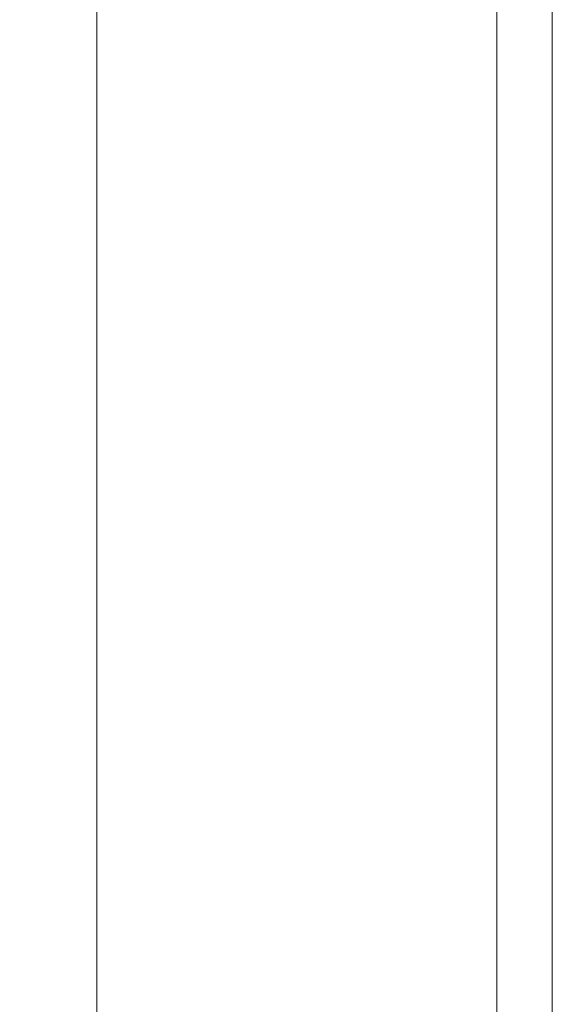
# Paper-space layout 'A-15 INWENTARYZACJA - PRZEKRÓJ' of a CAD drawing. Header units: millimetres. Extents: x 0 to 594, y 0 to 550.
# Tile 61 of 62: x 547 to 594, y 414 to 501. Entities that reach past the tile are written whole.
import ezdxf
from ezdxf.xclip import XClip

# ---------------------------------------------------------------- set-up
doc = ezdxf.new("R2010")
doc.units = ezdxf.units.MM
doc.header["$MEASUREMENT"] = 0
doc.header["$XCLIPFRAME"] = 0
doc.layers.add('A_Arkusz_Nr_pióra__1', color=7, linetype='Continuous', lineweight=20)
doc.layers.add('A_podrys', color=7, linetype='Continuous')
doc.layers.add('A_widok_Nr_pióra__9', color=7, linetype='Continuous', lineweight=13, true_color=0xadadad)

# ---------------------------------------------------------------- blocks, each defined once
blk = doc.blocks.new('Rysunek_2_2', base_point=(-1563.001, -181.131))
at = {"layer": 'A_widok_Nr_pióra__9', "color": 253, "linetype": 'Continuous', "lineweight": 13, "true_color": 0xadadad}
blk.add_line((553.864, 520.254), (553.864, 213.254), dxfattribs=at)

psp = doc.layouts.new('A-15 INWENTARYZACJA - PRZEKRÓJ')

# ---------------------------------------------------------------- linework, layer by layer
at = {"layer": 'A_Arkusz_Nr_pióra__1', "color": 7, "linetype": 'Continuous', "lineweight": 20}
psp.add_line((589.1, 545.1), (589.1, 4.9), dxfattribs=at)
at = {"layer": 'A_Arkusz_Nr_pióra__1', "color": 7, "linetype": 'Continuous', "lineweight": 20, "flags": 128}
psp.add_lwpolyline([(0, 550), (594, 550), (594, 0), (0, 0)], close=True, dxfattribs=at)

# ---------------------------------------------------------------- block references
at = {"layer": 'A_podrys', "color": 37, "linetype": 'Continuous', "lineweight": 5, "true_color": 0x656532}
ref = psp.add_blockref('Rysunek_2_2', (-1563.001, -181.131), dxfattribs=at)
XClip(ref).set_block_clipping_path([(33.4137328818, 99.0731171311), (589.1, 545.1)])

doc.saveas('drawing.dxf')
